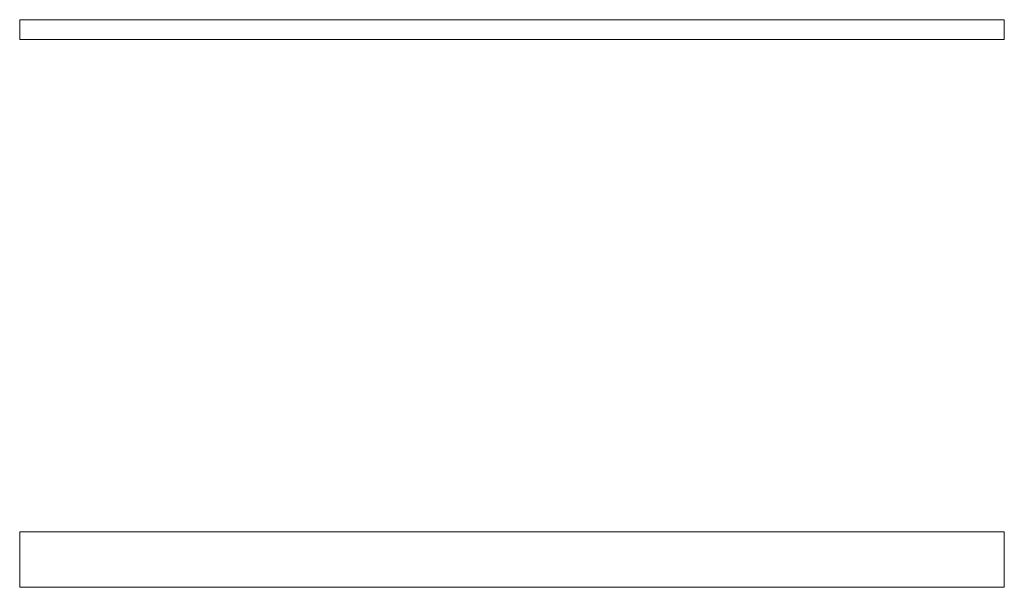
# Model space of a CAD drawing. Header units: centimetres. Extents: x -53.8 to 35, y -26.1 to 25.1.
import ezdxf

# ---------------------------------------------------------------- set-up
doc = ezdxf.new("R2010")
doc.units = ezdxf.units.CM
doc.header["$LTSCALE"] = 2.54
doc.layers.add('Lucido design-1', color=7, linetype='Continuous')

# ---------------------------------------------------------------- blocks, each defined once
blk = doc.blocks.new('Gruppo-4-1')
at = {"color": 6, "linetype": 'Continuous', "lineweight": 9}
for points in [[(-53.82, 25.1, 32.207), (-53.82, 23.3, 32.207), (-53.82, 23.3, 21.107), (-53.82, 25.1, 21.107)], [(34.98, 25.1, 21.107), (-53.82, 25.1, 21.107), (-53.82, 25.1, 32.207), (34.98, 25.1, 32.207)], [(34.98, 23.3, 21.107), (-53.82, 23.3, 21.107), (-53.82, 25.1, 21.107), (34.98, 25.1, 21.107)], [(34.98, 25.1, 32.207), (-53.82, 25.1, 32.207), (-53.82, 23.3, 32.207), (34.98, 23.3, 32.207)], [(34.98, 25.1, 32.207), (34.98, 23.3, 32.207), (34.98, 23.3, 21.107), (34.98, 25.1, 21.107)], [(34.98, 23.3, 32.207), (-53.82, 23.3, 32.207), (-53.82, 23.3, 21.107), (34.98, 23.3, 21.107)], [(-53.82, -21.1, 31.007), (-53.82, -21.1, 32.207), (-53.82, -26.1, 32.207), (-53.82, -26.1, 31.007)], [(34.98, -26.1, 31.007), (-53.82, -26.1, 31.007), (-53.82, -21.1, 31.007), (34.98, -21.1, 31.007)], [(34.98, -21.1, 32.207), (-53.82, -21.1, 32.207), (-53.82, -26.1, 32.207), (34.98, -26.1, 32.207)], [(34.98, -21.1, 31.007), (-53.82, -21.1, 31.007), (-53.82, -21.1, 32.207), (34.98, -21.1, 32.207)], [(34.98, -21.1, 31.007), (34.98, -21.1, 32.207), (34.98, -26.1, 32.207), (34.98, -26.1, 31.007)], [(34.98, -26.1, 32.207), (-53.82, -26.1, 32.207), (-53.82, -26.1, 31.007), (34.98, -26.1, 31.007)]]:
    blk.add_3dface(points, dxfattribs=at)
blk = doc.blocks.new('Gruppo-5-1')
at = {"color": 6}
blk.add_blockref('Gruppo-4-1', (0, 0), dxfattribs=at)

msp = doc.modelspace()

# ---------------------------------------------------------------- block references
at = {"layer": 'Lucido design-1', "color": 6, "true_color": 0xff00ff}
msp.add_blockref('Gruppo-5-1', (0, 0), dxfattribs=at)

doc.saveas('drawing.dxf')
